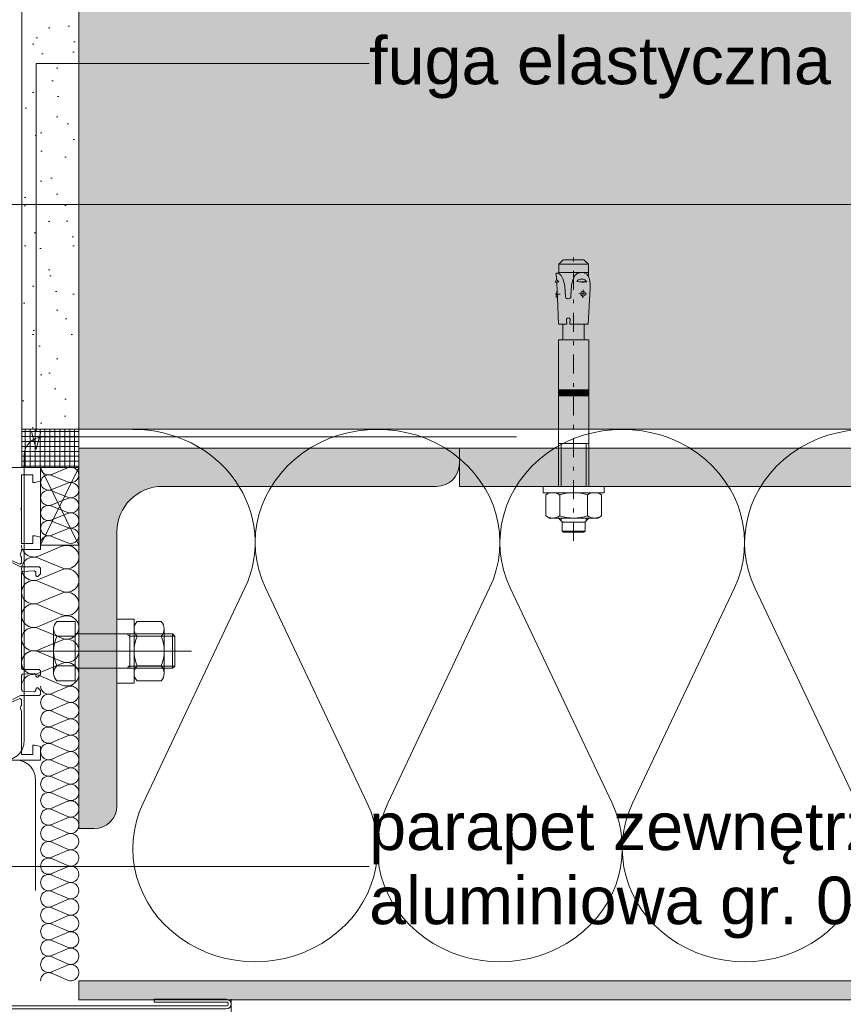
# Paper-space layout 'AD-03 DETAL MONTAŻU OKNA' of a CAD drawing. Header units: millimetres. Extents: x 0 to 420, y 0 to 297.
# Tile 20 of 40: x 169 to 190, y 41 to 67. Entities that reach past the tile are written whole.
import ezdxf
from ezdxf.xclip import XClip

# ---------------------------------------------------------------- set-up
doc = ezdxf.new("R2010")
doc.units = ezdxf.units.MM
doc.header["$MEASUREMENT"] = 0
doc.header["$XCLIPFRAME"] = 0
doc.linetypes.add('051017 Zielona dla najemcy +1$0$STRICHPUNKT', pattern=[10, 5, -2.5, 0, -2.5])
for name, color, linetype, lineweight, true_color in [('0_Nr_pióra__10', 7, 'Continuous', 13, 0x4b4b4b), ('A_konstrukcja stalowa_Nr_pióra__10', 7, 'Continuous', 13, 0x4b4b4b), ('A_opisy_Nr_pióra__170', 7, 'Continuous', 5, 0x1c1c1c), ('A_opisy_Nr_pióra__7', 7, 'Continuous', 18, 0x171717), ('A_sciany_Nr_pióra__10', 7, 'Continuous', 13, 0x4b4b4b), ('A_sciany_Nr_pióra__7', 7, 'Continuous', 18, 0x171717), ('A_stolarka_Nr_pióra__9', 7, 'Continuous', 13, 0xadadad), ('A_tynk_Nr_pióra__7', 7, 'Continuous', 18, 0x171717)]:
    doc.layers.add(name, color=color, linetype=linetype, lineweight=lineweight, true_color=true_color)
for name, color, linetype in [('A_konstrukcja stalowa', 7, 'Continuous'), ('A_konstrukcja zelbetowa', 7, 'Continuous'), ('A_podrys', 7, 'Continuous'), ('A_sciany', 7, 'Continuous'), ('A_tynk', 7, 'Continuous')]:
    doc.layers.add(name, color=color, linetype=linetype)
for name, color, linetype, lineweight in [('A_opisy_Nr_pióra__1', 7, 'Continuous', 20), ('A_sciany_Nr_pióra__1', 7, 'Continuous', 20), ('A_stolarka_Nr_pióra__3', 252, 'Continuous', 13)]:
    doc.layers.add(name, color=color, linetype=linetype, lineweight=lineweight)
doc.styles.add('STYL_AUTOMATYCZNY_1', font='arial.ttf')
doc.linetypes.add('IZOLACJA-0_5', pattern='A,0,[1,AD-03 DETAL MONTAŻU OKNA1.Shx,S=2.380952,R=0,X=0,Y=3.53016e-16],-300,0', length=300)

# ---------------------------------------------------------------- blocks, each defined once
blk = doc.blocks.new('Rysunek_1_1', base_point=(-23204.636, -13199.285))
at = {"layer": 'A_konstrukcja stalowa', "linetype": 'Continuous', "lineweight": 0, "true_color": 0x121212}
for points in [[(170.123, 45.854), (170.523, 45.854, 0.414214), (171.123, 46.454), (171.123, 53.654, -0.414214), (172.323, 54.854), (179.523, 54.854, 0.414214), (180.123, 55.454), (180.123, 55.854), (170.123, 55.854)], [(210.123, 54.854), (210.123, 55.854), (180.123, 55.854), (180.123, 54.854)]]:
    blk.add_hatch(color=250, dxfattribs=at).paths.add_polyline_path(points)
at = {"layer": 'A_konstrukcja zelbetowa', "linetype": 'Continuous', "lineweight": 0, "true_color": 0x3f3f3f}
blk.add_hatch(color=250, dxfattribs=at).paths.add_polyline_path([(170.123, 56.354), (210.123, 56.354), (210.123, 80.354), (170.123, 80.354)])
at = {"layer": 'A_sciany', "linetype": 'Continuous', "lineweight": 0, "true_color": 0x4b4b4b}
h = blk.add_hatch(dxfattribs=at)
h.set_pattern_fill('izolacja_twarda_0001', color=251, style=0, pattern_type=2)
h.set_pattern_definition([(0, (-23204.63609, -13199.28485), (0, 0.12999999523), []), (90, (-23204.63609, -13199.28485), (-0.12999999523, 0), [])])
h.paths.add_polyline_path([(168.623, 55.354), (170.123, 55.354), (170.123, 56.354), (168.623, 56.354)])
blk.add_hatch(color=251, dxfattribs=at).paths.add_polyline_path([(170.123, 41.354), (210.123, 41.354), (210.123, 41.854), (170.123, 41.854)])
at = {"layer": 'A_tynk', "linetype": 'Continuous', "lineweight": 0, "true_color": 0x4b4b4b}
h = blk.add_hatch(dxfattribs=at)
h.set_pattern_fill('TYNK1_2_0001', color=251, style=0, pattern_type=2)
h.set_pattern_definition([(45, (-23204.6361, -13197.28485), (-0.636396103, 0.636396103), [0, -0.6, 0, -0.9]), (110, (-23202.6361, -13197.28485), (0.84572336, 0.30781813), [0, -0.44, 0, -0.76])])
h.paths.add_polyline_path([(170.123, 56.354), (170.123, 80.354), (210.123, 80.354), (210.123, 81.854), (168.623, 81.854), (168.623, 56.354)])
at = {"layer": '0_Nr_pióra__10', "color": 251, "linetype": 'Continuous', "lineweight": 13, "ltscale": 0.1, "true_color": 0x4b4b4b, "flags": 128}
blk.add_lwpolyline([(164.698, 47.404), (166.973, 47.404, -0.414214), (167.198, 47.179), (167.198, 41.341, 0.414214), (167.348, 41.191), (173.998, 41.191, 1), (173.998, 41.291), (172.098, 41.291), (172.098, 41.366), (173.998, 41.366, -1), (173.998, 41.116), (167.348, 41.116, -0.414214), (167.123, 41.341), (167.123, 47.179, 0.414214), (166.973, 47.329), (164.698, 47.329, -1), (164.698, 47.579), (166.598, 47.579), (166.598, 47.504), (164.698, 47.504, 1)], format="xyb", close=True, dxfattribs=at)
at = {"layer": 'A_konstrukcja stalowa_Nr_pióra__10', "color": 251, "linetype": 'Continuous', "lineweight": 13, "ltscale": 0.1, "true_color": 0x4b4b4b}
for p, q in [((180.123, 55.854), (170.123, 55.854)), ((170.123, 55.854), (170.123, 45.854)), ((180.123, 55.454), (180.123, 55.854)), ((172.323, 54.854), (179.523, 54.854)), ((171.123, 46.454), (171.123, 53.654)), ((170.123, 45.854), (170.523, 45.854))]:
    blk.add_line(p, q, dxfattribs=at)
at = {"layer": 'A_konstrukcja stalowa_Nr_pióra__10', "color": 251, "linetype": 'Continuous', "lineweight": 13, "ltscale": 0.1, "true_color": 0x4b4b4b, "flags": 128}
blk.add_lwpolyline([(210.123, 54.854), (180.123, 54.854), (180.123, 55.854), (210.123, 55.854)], close=True, dxfattribs=at)
at = {"layer": 'A_konstrukcja stalowa_Nr_pióra__10', "color": 251, "linetype": 'Continuous', "lineweight": 13, "ltscale": 0.1, "true_color": 0x4b4b4b}
for centre, radius, start, end in [((179.523, 55.454), 0.6, 270, 0), ((172.323, 53.654), 1.2, 90, 180), ((170.523, 46.454), 0.6, 270, 0)]:
    blk.add_arc(centre, radius, start, end, dxfattribs=at)
at = {"layer": 'A_opisy_Nr_pióra__170', "color": 250, "linetype": 'Continuous', "lineweight": 5, "ltscale": 0.1, "true_color": 0x1c1c1c}
for p, q in [((169.002, 56.299), (169.002, 65.973)), ((169.002, 65.973), (177.751, 65.973)), ((192.897, 62.266), (149.076, 62.266)), ((164.299, 44.861), (172.623, 44.861)), ((172.623, 44.861), (177.751, 44.861))]:
    blk.add_line(p, q, dxfattribs=at)
at = {"layer": 'A_opisy_Nr_pióra__7', "color": 250, "linetype": 'Continuous', "lineweight": 18, "ltscale": 0.1, "true_color": 0x171717}
for p, q in [((168.877, 56.299), (169.127, 56.299)), ((169.002, 55.832), (168.877, 56.299)), ((169.002, 55.832), (169.127, 56.299))]:
    blk.add_line(p, q, dxfattribs=at)
at = {"layer": 'A_sciany_Nr_pióra__1', "color": 7, "linetype": 'Continuous', "lineweight": 20, "ltscale": 0.1}
blk.add_line((210.123, 56.354), (170.123, 56.354), dxfattribs=at)
at = {"layer": 'A_sciany_Nr_pióra__1', "color": 7, "linetype": 'Continuous', "lineweight": 20, "ltscale": 0.1, "flags": 128}
for points in [[(170.123, 80.354), (170.123, 56.354)], [(170.123, 56.354), (210.123, 56.354)]]:
    blk.add_lwpolyline(points, dxfattribs=at)
at = {"layer": 'A_sciany_Nr_pióra__10', "color": 251, "linetype": '051017 Zielona dla najemcy +1$0$STRICHPUNKT', "lineweight": 13, "ltscale": 0.1, "true_color": 0x4b4b4b}
blk.add_line((183.123, 53.418), (183.123, 61.114), dxfattribs=at)
at = {"layer": 'A_sciany_Nr_pióra__10', "color": 251, "linetype": 'Continuous', "lineweight": 13, "ltscale": 0.1, "true_color": 0x4b4b4b}
for p, q in [((182.733, 60.696), (182.85, 60.813)), ((182.733, 60.696), (182.733, 60.462)), ((182.733, 60.696), (183.513, 60.696)), ((183.39, 60.813), (182.856, 60.813)), ((183.396, 60.813), (183.513, 60.696)), ((183.513, 60.696), (183.513, 60.378)), ((182.73, 60.464), (182.667, 60.46)), ((182.667, 60.46), (182.675, 60.293)), ((182.73, 60.464), (182.8, 60.401)), ((183.513, 60.479), (182.733, 60.479)), ((182.8, 60.401), (182.838, 60.313)), ((183.147, 60.388), (183.107, 60.279)), ((183.216, 60.453), (183.147, 60.388)), ((183.329, 60.474), (183.216, 60.453)), ((183.402, 60.465), (183.329, 60.474)), ((183.468, 60.43), (183.402, 60.465)), ((183.516, 60.373), (183.468, 60.43)), ((183.542, 60.303), (183.516, 60.373)), ((182.675, 60.293), (182.639, 60.223)), ((182.736, 60.228), (182.639, 60.223)), ((182.678, 60.215), (182.639, 60.223)), ((182.736, 60.228), (182.678, 60.215)), ((182.678, 60.215), (182.689, 59.989)), ((182.838, 60.313), (182.867, 60.219)), ((182.867, 60.219), (182.895, 60.13)), ((182.895, 60.13), (182.911, 59.836)), ((183.07, 60.149), (183.054, 59.851)), ((183.089, 60.213), (183.07, 60.149)), ((183.107, 60.279), (183.089, 60.213)), ((183.211, 60.244), (183.472, 60.23)), ((182.766, 59.91), (182.637, 59.904)), ((182.683, 59.98), (182.664, 59.832)), ((182.688, 59.829), (182.664, 59.832)), ((182.697, 59.819), (182.729, 59.116)), ((183.262, 59.922), (183.467, 59.911)), ((183.31, 59.889), (183.326, 59.97)), ((183.366, 59.842), (183.31, 59.889)), ((183.326, 59.97), (183.375, 59.99)), ((183.376, 60.024), (183.364, 59.811)), ((183.428, 59.885), (183.366, 59.842)), ((183.375, 59.99), (183.426, 59.954)), ((183.426, 59.954), (183.428, 59.885)), ((183.559, 60.061), (183.51, 59.116)), ((182.941, 59.116), (182.731, 59.116)), ((182.842, 59.116), (182.842, 58.736)), ((182.935, 59.247), (182.941, 59.116)), ((183.03, 59.247), (183.023, 59.116)), ((183.023, 59.116), (183.51, 59.116)), ((183.404, 59.116), (183.404, 58.736)), ((183.523, 58.706), (182.723, 58.706)), ((182.723, 58.706), (182.723, 54.854)), ((182.812, 58.706), (183.434, 58.706)), ((183.523, 58.706), (183.523, 54.854)), ((182.73, 57.396), (182.723, 57.389)), ((182.723, 57.389), (182.739, 57.396)), ((182.739, 57.396), (182.723, 57.37)), ((182.723, 57.37), (182.758, 57.396)), ((182.758, 57.396), (182.723, 57.351)), ((182.723, 57.351), (182.777, 57.396)), ((182.777, 57.396), (182.723, 57.333)), ((182.723, 57.333), (182.796, 57.396)), ((182.796, 57.396), (182.723, 57.314)), ((182.723, 57.314), (182.815, 57.396)), ((182.815, 57.396), (182.723, 57.295)), ((182.723, 57.295), (182.834, 57.396)), ((182.834, 57.396), (182.723, 57.276)), ((182.723, 57.276), (182.853, 57.396)), ((182.853, 57.396), (182.723, 57.257)), ((182.723, 57.257), (182.871, 57.396)), ((182.871, 57.396), (182.723, 57.238)), ((182.723, 57.238), (182.89, 57.396)), ((183.523, 57.396), (182.723, 57.396)), ((183.523, 57.23), (182.723, 57.23)), ((182.89, 57.396), (182.733, 57.23)), ((182.733, 57.23), (182.909, 57.396)), ((182.909, 57.396), (182.752, 57.23)), ((182.752, 57.23), (182.928, 57.396)), ((182.928, 57.396), (182.771, 57.23)), ((182.771, 57.23), (182.947, 57.396)), ((182.947, 57.396), (182.79, 57.23)), ((182.79, 57.23), (182.966, 57.396)), ((182.966, 57.396), (182.809, 57.23)), ((182.809, 57.23), (182.985, 57.396)), ((182.985, 57.396), (182.827, 57.23)), ((182.827, 57.23), (183.003, 57.396)), ((183.003, 57.396), (182.846, 57.23)), ((182.846, 57.23), (183.022, 57.396)), ((183.022, 57.396), (182.865, 57.23)), ((182.865, 57.23), (183.041, 57.396)), ((183.041, 57.396), (182.884, 57.23)), ((182.884, 57.23), (183.06, 57.396)), ((183.06, 57.396), (182.903, 57.23)), ((182.903, 57.23), (183.079, 57.396)), ((183.079, 57.396), (182.922, 57.23)), ((182.922, 57.23), (183.098, 57.396)), ((183.098, 57.396), (182.94, 57.23)), ((182.94, 57.23), (183.117, 57.396)), ((183.117, 57.396), (182.959, 57.23)), ((182.959, 57.23), (183.135, 57.396)), ((183.135, 57.396), (182.978, 57.23)), ((182.978, 57.23), (183.154, 57.396)), ((183.154, 57.396), (182.997, 57.23)), ((182.997, 57.23), (183.173, 57.396)), ((183.173, 57.396), (183.016, 57.23)), ((183.016, 57.23), (183.192, 57.396)), ((183.192, 57.396), (183.035, 57.23)), ((183.035, 57.23), (183.211, 57.396)), ((183.211, 57.396), (183.054, 57.23)), ((183.054, 57.23), (183.23, 57.396)), ((183.23, 57.396), (183.072, 57.23)), ((183.072, 57.23), (183.249, 57.396)), ((183.249, 57.396), (183.091, 57.23)), ((183.091, 57.23), (183.267, 57.396)), ((183.267, 57.396), (183.11, 57.23)), ((183.11, 57.23), (183.286, 57.396)), ((183.286, 57.396), (183.129, 57.23)), ((183.129, 57.23), (183.305, 57.396)), ((183.305, 57.396), (183.148, 57.23)), ((183.148, 57.23), (183.324, 57.396)), ((183.324, 57.396), (183.167, 57.23)), ((183.167, 57.23), (183.343, 57.396)), ((183.343, 57.396), (183.186, 57.23)), ((183.186, 57.23), (183.362, 57.396)), ((183.362, 57.396), (183.204, 57.23)), ((183.204, 57.23), (183.381, 57.396)), ((183.381, 57.396), (183.223, 57.23)), ((183.223, 57.23), (183.399, 57.396)), ((183.399, 57.396), (183.242, 57.23)), ((183.242, 57.23), (183.418, 57.396)), ((183.418, 57.396), (183.261, 57.23)), ((183.261, 57.23), (183.437, 57.396)), ((183.437, 57.396), (183.28, 57.23)), ((183.28, 57.23), (183.456, 57.396)), ((183.456, 57.396), (183.299, 57.23)), ((183.299, 57.23), (183.475, 57.396)), ((183.475, 57.396), (183.318, 57.23)), ((183.318, 57.23), (183.494, 57.396)), ((183.494, 57.396), (183.336, 57.23)), ((183.336, 57.23), (183.513, 57.396)), ((183.513, 57.396), (183.355, 57.23)), ((183.355, 57.23), (183.523, 57.388)), ((183.523, 57.388), (183.374, 57.23)), ((183.374, 57.23), (183.523, 57.369)), ((183.523, 57.369), (183.393, 57.23)), ((183.393, 57.23), (183.523, 57.35)), ((183.523, 57.35), (183.412, 57.23)), ((183.412, 57.23), (183.523, 57.331)), ((183.523, 57.331), (183.431, 57.23)), ((183.431, 57.23), (183.523, 57.312)), ((183.523, 57.312), (183.45, 57.23)), ((183.45, 57.23), (183.523, 57.293)), ((183.523, 57.293), (183.468, 57.23)), ((183.468, 57.23), (183.523, 57.275)), ((183.523, 57.275), (183.487, 57.23)), ((183.487, 57.23), (183.523, 57.256)), ((183.523, 57.256), (183.506, 57.23)), ((183.506, 57.23), (183.523, 57.237)), ((182.723, 55.98), (183.523, 55.98)), ((182.795, 54.854), (182.795, 55.98)), ((183.451, 54.854), (183.451, 55.98)), ((169.118, 53.304), (170.123, 55.354)), ((169.118, 55.354), (170.123, 53.304)), ((169.823, 55.337), (169.417, 55.17)), ((169.417, 55.137), (169.823, 54.97)), ((169.823, 54.937), (169.417, 54.77)), ((169.417, 54.737), (169.823, 54.57)), ((182.323, 54.854), (182.323, 54.687)), ((182.323, 54.854), (183.923, 54.854)), ((182.323, 54.687), (183.923, 54.687)), ((182.49, 54.687), (182.391, 54.63)), ((182.391, 54.63), (182.391, 54.077)), ((182.757, 54.63), (182.757, 54.077)), ((183.489, 54.63), (183.489, 54.077)), ((183.756, 54.687), (183.854, 54.63)), ((183.854, 54.63), (183.854, 54.077)), ((183.923, 54.854), (183.923, 54.687)), ((169.823, 54.537), (169.417, 54.37)), ((169.417, 54.337), (169.823, 54.17)), ((169.823, 54.137), (169.417, 53.97)), ((169.417, 53.937), (169.823, 53.77)), ((182.49, 54.02), (182.391, 54.077)), ((182.49, 54.02), (183.756, 54.02)), ((182.723, 54.02), (182.83, 53.913)), ((182.795, 53.949), (182.795, 54.02)), ((182.823, 53.68), (182.823, 53.913)), ((183.416, 53.913), (182.83, 53.913)), ((183.523, 54.02), (183.416, 53.913)), ((183.423, 53.68), (183.423, 53.913)), ((183.451, 53.949), (183.451, 54.02)), ((183.756, 54.02), (183.854, 54.077)), ((169.823, 53.737), (169.417, 53.57)), ((182.823, 53.68), (183.423, 53.68)), ((182.823, 53.68), (182.856, 53.646)), ((183.39, 53.646), (182.856, 53.646)), ((183.39, 53.646), (183.423, 53.68)), ((169.417, 53.537), (169.823, 53.37)), ((169.674, 53.278), (169.066, 53.021)), ((169.066, 52.969), (169.674, 52.713)), ((169.674, 52.661), (169.066, 52.404)), ((169.066, 52.353), (169.674, 52.096)), ((169.674, 52.044), (169.066, 51.788)), ((174.486, 52.182), (171.811, 46.525)), ((177.701, 46.525), (175.026, 52.182)), ((180.917, 52.182), (178.242, 46.525)), ((184.132, 46.525), (181.457, 52.182)), ((187.347, 52.182), (184.672, 46.525)), ((190.562, 46.525), (187.887, 52.182)), ((169.066, 51.736), (169.674, 51.479)), ((169.674, 51.428), (169.066, 51.171)), ((169.545, 51.302), (170.023, 51.302)), ((170.023, 51.302), (170.023, 49.743)), ((171.123, 51.366), (171.573, 51.366)), ((171.123, 49.679), (171.123, 51.366)), ((171.573, 51.366), (171.573, 49.679)), ((171.657, 51.302), (172.282, 51.302)), ((169.066, 51.119), (169.674, 50.863)), ((169.46, 49.938), (169.46, 51.107)), ((171.573, 49.938), (171.573, 51.107)), ((172.366, 49.938), (172.366, 51.107)), ((169.674, 50.811), (169.066, 50.554)), ((169.545, 50.912), (170.023, 50.912)), ((170.023, 50.072), (170.023, 50.972)), ((170.023, 50.972), (172.585, 50.972)), ((171.46, 50.972), (171.46, 50.072)), ((171.46, 50.916), (172.642, 50.916)), ((171.657, 50.912), (172.282, 50.912)), ((172.642, 50.916), (172.585, 50.972)), ((172.585, 50.972), (172.585, 50.072)), ((172.642, 50.916), (172.642, 50.129)), ((169.033, 50.522), (173.084, 50.522)), ((169.066, 50.503), (169.674, 50.246)), ((169.674, 50.194), (169.066, 49.938)), ((169.545, 50.133), (170.023, 50.133)), ((172.585, 50.072), (170.023, 50.072)), ((172.642, 50.129), (171.46, 50.129)), ((171.657, 50.133), (172.282, 50.133)), ((172.585, 50.072), (172.642, 50.129)), ((169.066, 49.886), (169.674, 49.629)), ((170.023, 49.743), (169.545, 49.743)), ((171.657, 49.743), (172.282, 49.743)), ((169.823, 49.585), (169.417, 49.406)), ((171.573, 49.679), (171.123, 49.679)), ((169.417, 49.37), (169.823, 49.191)), ((169.823, 49.155), (169.417, 48.976)), ((169.417, 48.94), (169.823, 48.761)), ((169.823, 48.724), (169.417, 48.545)), ((169.417, 48.509), (169.823, 48.33)), ((169.823, 48.294), (169.417, 48.115)), ((169.417, 48.079), (169.823, 47.899)), ((169.823, 47.863), (169.417, 47.684)), ((169.417, 47.648), (169.823, 47.469)), ((169.823, 47.433), (169.417, 47.254)), ((169.417, 47.217), (169.823, 47.038)), ((169.823, 47.002), (169.417, 46.823)), ((169.417, 46.787), (169.823, 46.608)), ((169.823, 46.572), (169.417, 46.392)), ((169.417, 46.356), (169.823, 46.177)), ((169.823, 46.141), (169.417, 45.962)), ((169.417, 45.926), (169.823, 45.747)), ((169.823, 45.71), (169.417, 45.531)), ((169.417, 45.495), (169.823, 45.316)), ((169.823, 45.28), (169.417, 45.101)), ((169.417, 45.065), (169.823, 44.886)), ((169.823, 44.849), (169.417, 44.67)), ((169.417, 44.634), (169.823, 44.455)), ((169.823, 44.419), (169.417, 44.24)), ((169.417, 44.204), (169.823, 44.024)), ((169.823, 43.988), (169.417, 43.809)), ((169.417, 43.773), (169.823, 43.594)), ((169.823, 43.558), (169.417, 43.379)), ((169.417, 43.342), (169.823, 43.163)), ((169.823, 43.127), (169.417, 42.948)), ((169.417, 42.912), (169.823, 42.733)), ((169.823, 42.697), (169.417, 42.517)), ((169.417, 42.481), (169.823, 42.302)), ((169.823, 42.266), (169.417, 42.087)), ((169.417, 42.051), (169.823, 41.872))]:
    blk.add_line(p, q, dxfattribs=at)
at = {"layer": 'A_sciany_Nr_pióra__10', "color": 251, "linetype": 'Continuous', "lineweight": 13, "ltscale": 0.1, "true_color": 0x4b4b4b, "flags": 128}
for points in [[(168.623, 55.354), (168.623, 56.354), (170.123, 56.354), (170.123, 55.354)], [(169.118, 53.304), (170.123, 53.304), (170.123, 55.354), (169.118, 55.354)], [(170.123, 41.354), (170.123, 41.854), (210.123, 41.854), (210.123, 41.354)]]:
    blk.add_lwpolyline(points, close=True, dxfattribs=at)
at = {"layer": 'A_sciany_Nr_pióra__10', "color": 251, "linetype": 'Continuous', "lineweight": 13, "ltscale": 0.1, "true_color": 0x4b4b4b}
for centre, radius, start, end in [((182.421, 59.994), 0.392, 36.6493, 49.7369), ((183.337, 60.146), 0.16, 32.033, 141.9669), ((183.384, 61.043), 0.817, 257.798, 276.202), ((182.585, 60.112), 0.975, 357, 11.2993), ((182.679, 59.989), 0.00981, 295.9099, 2.6498), ((182.687, 59.819), 0.00981, 2.6498, 82.6498), ((182.203, 59.881), 0.496, 353.7924, 11.5073), ((182.981, 59.859), 0.0737, 197.8518, 353.8747), ((182.982, 59.239), 0.0482, 8.5979, 171.4021), ((182.812, 58.736), 0.0299, 270, 0), ((183.434, 58.736), 0.0299, 180, 270), ((182.574, 54.364), 0.323, 55.5615, 124.4385), ((183.123, 53.478), 1.208, 72.383, 107.617), ((183.672, 54.364), 0.323, 55.5615, 124.4385), ((182.574, 54.344), 0.323, 235.5615, 304.4385), ((183.123, 55.229), 1.208, 252.383, 287.617), ((183.672, 54.344), 0.323, 235.5615, 304.4385), ((169.728, 51.107), 0.267, 133.1736, 226.8264), ((171.84, 51.107), 0.267, 133.1736, 226.8264), ((172.099, 51.107), 0.267, 313.1736, 46.8264), ((170.403, 50.522), 0.942, 155.5673, 204.4327), ((171.46, 50.972), 0.0563, 180, 270), ((172.515, 50.522), 0.942, 155.5673, 204.4327), ((171.424, 50.522), 0.942, 335.5673, 24.4327), ((169.728, 49.938), 0.267, 133.1736, 226.8264), ((171.46, 50.072), 0.0563, 90, 180), ((171.84, 49.938), 0.267, 133.1736, 226.8264), ((172.099, 49.938), 0.267, 313.1736, 46.8264)]:
    blk.add_arc(centre, radius, start, end, dxfattribs=at)
for centre, major_axis, ratio, start_param, end_param in [((177.972, 53.376), (3.215, 0), 0.926084, 5.870392, 9.837572), ((184.402, 53.376), (3.215, 0), 0.926084, 5.870392, 9.837572), ((190.832, 53.376), (3.215, 0), 0.926084, 5.870392, 9.837572), ((171.541, 53.376), (3.215, 0), 0.926084, 5.870393, 7.853982), ((169.332, 54.954), (0.214, 0), 0.935708, 1.158003, 5.125183), ((169.332, 55.354), (0.214, 0), 0.935708, 3.141593, 5.125183), ((169.909, 55.154), (0.214, 0), 0.935708, 4.299595, 8.266775), ((169.909, 54.754), (0.214, 0), 0.935708, 4.299595, 8.266775), ((169.332, 54.554), (0.214, 0), 0.935708, 1.158003, 5.125183), ((169.332, 54.154), (0.214, 0), 0.935708, 1.158003, 5.125183), ((169.909, 54.354), (0.214, 0), 0.935708, 4.299595, 8.266775), ((169.909, 53.954), (0.214, 0), 0.935708, 4.299595, 8.266775), ((169.332, 53.754), (0.214, 0), 0.935708, 1.158003, 5.125183), ((169.909, 53.554), (0.214, 0), 0.935708, 4.299595, 8.266775), ((169.332, 53.354), (0.214, 0), 0.935708, 1.158004, 3.141593), ((169.803, 52.995), (0.32, 0), 0.963303, 4.299595, 8.266775), ((168.938, 53.304), (0.32, 0), 0.963303, 3.141593, 5.125183), ((168.938, 52.687), (0.32, 0), 0.963303, 1.158003, 5.125183), ((169.803, 52.379), (0.32, 0), 0.963303, 4.299595, 8.266775), ((168.938, 52.07), (0.32, 0), 0.963303, 1.158003, 5.125183), ((169.803, 51.762), (0.32, 0), 0.963303, 4.299595, 8.266775), ((168.938, 51.454), (0.32, 0), 0.963303, 1.158003, 5.125183), ((169.803, 51.145), (0.32, 0), 0.963303, 4.299595, 8.266775), ((168.938, 50.837), (0.32, 0), 0.963303, 1.158003, 5.125183), ((169.803, 50.529), (0.32, 0), 0.963303, 4.299595, 8.266775), ((168.938, 50.22), (0.32, 0), 0.963303, 1.158003, 5.125183), ((169.803, 49.912), (0.32, 0), 0.963303, 4.299595, 8.266775), ((168.938, 49.604), (0.32, 0), 0.963303, 1.158004, 3.141593), ((169.332, 49.604), (0, 0.215), 0.992866, 1.570797, 3.554386), ((169.909, 49.388), (0, 0.215), 0.992866, 2.728799, 6.695979), ((169.332, 49.173), (0, 0.215), 0.992866, 5.870392, 9.837572), ((169.909, 48.958), (0, 0.215), 0.992866, 2.728799, 6.695979), ((169.332, 48.742), (0, 0.215), 0.992866, 5.870392, 9.837572), ((169.909, 48.527), (0, 0.215), 0.992866, 2.728799, 6.695979), ((169.332, 48.312), (0, 0.215), 0.992866, 5.870392, 9.837572), ((169.909, 48.097), (0, 0.215), 0.992866, 2.728799, 6.695979), ((169.332, 47.881), (0, 0.215), 0.992866, 5.870392, 9.837572), ((169.909, 47.666), (0, 0.215), 0.992866, 2.728799, 6.695979), ((169.332, 47.451), (0, 0.215), 0.992866, 5.870392, 9.837572), ((169.909, 47.236), (0, 0.215), 0.992866, 2.728799, 6.695979), ((169.332, 47.02), (0, 0.215), 0.992866, 5.870392, 9.837572), ((169.909, 46.805), (0, 0.215), 0.992866, 2.728799, 6.695979), ((169.332, 46.59), (0, 0.215), 0.992866, 5.870392, 9.837572), ((169.909, 46.374), (0, 0.215), 0.992866, 2.728799, 6.695979), ((169.332, 46.159), (0, 0.215), 0.992866, 5.870392, 9.837572), ((174.756, 45.331), (3.215, 0), 0.926084, 2.728799, 6.695979), ((181.187, 45.331), (3.215, 0), 0.926084, 2.728799, 6.695979), ((187.617, 45.331), (3.215, 0), 0.926084, 2.728799, 6.695979), ((169.909, 45.944), (0, 0.215), 0.992866, 2.728799, 6.695979), ((169.332, 45.729), (0, 0.215), 0.992866, 5.870392, 9.837572), ((169.909, 45.513), (0, 0.215), 0.992866, 2.728799, 6.695979), ((169.332, 45.298), (0, 0.215), 0.992866, 5.870392, 9.837572), ((169.909, 45.083), (0, 0.215), 0.992866, 2.728799, 6.695979), ((169.332, 44.867), (0, 0.215), 0.992866, 5.870392, 9.837572), ((169.909, 44.652), (0, 0.215), 0.992866, 2.728799, 6.695979), ((169.332, 44.437), (0, 0.215), 0.992866, 5.870392, 9.837572), ((169.909, 44.222), (0, 0.215), 0.992866, 2.728799, 6.695979), ((169.332, 44.006), (0, 0.215), 0.992866, 5.870392, 9.837572), ((169.909, 43.791), (0, 0.215), 0.992866, 2.728799, 6.695979), ((169.332, 43.576), (0, 0.215), 0.992866, 5.870392, 9.837572), ((169.909, 43.361), (0, 0.215), 0.992866, 2.728799, 6.695979), ((169.332, 43.145), (0, 0.215), 0.992866, 5.870392, 9.837572), ((169.909, 42.93), (0, 0.215), 0.992866, 2.728799, 6.695979), ((169.332, 42.715), (0, 0.215), 0.992866, 5.870392, 9.837572), ((169.909, 42.499), (0, 0.215), 0.992866, 2.728799, 6.695979), ((169.332, 42.284), (0, 0.215), 0.992866, 5.870392, 9.837572), ((169.909, 42.069), (0, 0.215), 0.992866, 2.728799, 6.695979), ((169.332, 41.854), (0, 0.215), 0.992866, 5.870393, 7.853982)]:
    blk.add_ellipse(centre, major_axis=major_axis, ratio=ratio, start_param=start_param, end_param=end_param, dxfattribs=at)
at = {"layer": 'A_sciany_Nr_pióra__7', "color": 250, "linetype": 'IZOLACJA-0_5', "lineweight": 18, "ltscale": 0.1, "true_color": 0x171717, "flags": 128}
for points in [[(164.419, 47.654), (168.183, 47.654, 0.414214), (168.683, 48.154), (168.683, 55.654, -0.414214), (169.183, 56.154), (181.621, 56.154)], [(168.981, 44.225), (168.981, 47.153, 0.414214), (168.481, 47.653), (164.679, 47.653)]]:
    blk.add_lwpolyline(points, format="xyb", dxfattribs=at)
at = {"layer": 'A_stolarka_Nr_pióra__3', "color": 252, "linetype": 'Continuous', "lineweight": 13, "ltscale": 0.1, "flags": 128}
for points in [[(168.357, 52.905), (168.575, 52.812), (168.616, 52.83), (168.617, 52.841), (168.612, 52.991), (168.596, 53.016), (168.582, 53.052), (168.616, 53.155), (168.618, 53.167), (168.618, 53.194), (169.118, 53.194), (169.118, 53.514), (168.971, 53.554), (168.918, 53.554), (168.918, 53.354), (168.618, 53.354), (168.618, 54.234), (168.598, 54.254), (168.618, 54.274), (168.618, 55.154), (168.918, 55.154), (168.918, 54.954), (168.968, 54.954), (169.118, 54.994), (169.118, 55.354), (165.768, 55.354)], [(168.384, 49.249), (168.593, 49.351), (168.606, 49.354), (169.083, 49.354), (169.113, 49.384), (169.113, 49.484), (169.043, 49.554), (169.023, 49.554), (168.993, 49.524), (168.993, 49.484), (168.961, 49.454), (168.641, 49.472), (168.613, 49.502), (168.613, 49.885), (168.641, 49.915), (168.961, 49.934), (168.993, 49.904), (168.993, 49.864), (169.023, 49.834), (169.043, 49.834), (169.113, 49.904), (169.113, 50.004), (169.083, 50.034), (168.643, 50.034), (168.613, 50.064), (168.613, 52.585), (168.641, 52.615), (168.961, 52.634), (168.993, 52.604), (168.993, 52.514), (169.023, 52.484), (169.043, 52.484), (169.113, 52.554), (169.113, 52.629), (169.113, 52.704), (169.083, 52.734), (168.606, 52.734), (168.593, 52.737), (168.384, 52.839)], [(163.319, 47.653), (169.118, 47.653), (169.118, 48.013), (168.968, 48.053), (168.918, 48.053), (168.918, 47.803), (168.618, 47.803), (168.618, 48.916), (168.616, 48.931), (168.582, 49.035), (168.596, 49.071), (168.612, 49.096), (168.617, 49.246), (168.575, 49.275), (168.356, 49.182)]]:
    blk.add_lwpolyline(points, dxfattribs=at)
at = {"layer": 'A_stolarka_Nr_pióra__9', "color": 253, "linetype": 'Continuous', "lineweight": 13, "ltscale": 0.1, "true_color": 0xadadad}
blk.add_line((174.123, 41.366), (174.123, 38.698), dxfattribs=at)
at = {"layer": 'A_tynk_Nr_pióra__7', "color": 250, "linetype": 'Continuous', "lineweight": 18, "ltscale": 0.1, "true_color": 0x171717, "flags": 128}
blk.add_lwpolyline([(170.123, 56.354), (170.123, 80.354), (210.123, 80.354), (210.123, 81.854), (168.623, 81.854), (168.623, 56.354)], close=True, dxfattribs=at)
at = {"layer": 'A_opisy_Nr_pióra__1', "color": 7, "linetype": 'Continuous', "lineweight": 20, "insert": (177.751, 65.864), "char_height": 1.25, "attachment_point": 4, "style": 'STYL_AUTOMATYCZNY_1'}
blk.add_mtext('\\A1;{\\pql;\\fArial|b0|i0|c238|p0;\\W1.000000;fuga elastyczna}', dxfattribs=at)
at = {"layer": 'A_opisy_Nr_pióra__1', "color": 7, "linetype": 'Continuous', "lineweight": 20, "insert": (177.751, 44.752), "char_height": 1.25, "width": 29.57086, "attachment_point": 4, "line_spacing_factor": 0.935903, "style": 'STYL_AUTOMATYCZNY_1'}
blk.add_mtext('\\A1;{\\pql;\\fArial|b0|i0|c238|p0;\\W1.000000;parapet zewnętrzny RAL 7043, blacha aluminiowa gr. 0,75 z powłoką PVDF}', dxfattribs=at)

psp = doc.layouts.new('AD-03 DETAL MONTAŻU OKNA')

# ---------------------------------------------------------------- block references
at = {"layer": 'A_podrys', "color": 37, "linetype": 'Continuous', "lineweight": 5, "true_color": 0x656532}
ref = psp.add_blockref('Rysunek_1_1', (-23204.636, -13199.285), dxfattribs=at)
XClip(ref).set_block_clipping_path([(34.9289216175, 13.2127592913), (219.0040190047, 283.3682711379)])

doc.saveas('drawing.dxf')
